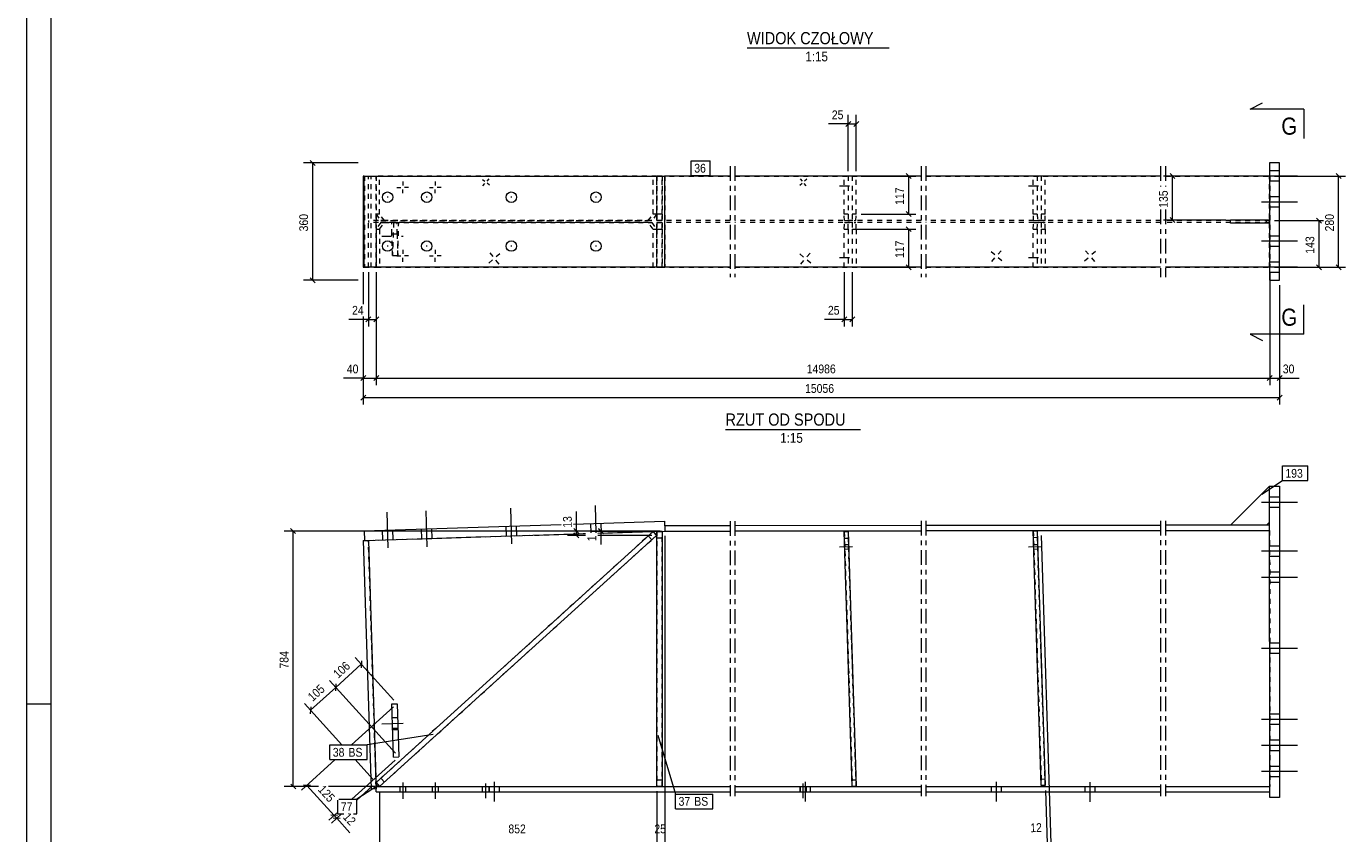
# Model space of a CAD drawing. Header units: millimetres. Extents: x 0 to 420, y 0 to 610.
# Tile 2 of 4: x 0 to 270, y 271 to 436. Entities that reach past the tile are written whole.
import ezdxf

# ---------------------------------------------------------------- set-up
doc = ezdxf.new("R2010")
doc.units = ezdxf.units.MM
for name, pattern in [('XKITLINE00', [0]), ('XKITLINE01', [4, 1, -1, 1, -1]), ('XKITLINE02', [4, 2, -2]), ('XKITLINE03', [6, 3, -1, 1, -1])]:
    doc.linetypes.add(name, pattern=pattern)
for name, color, linetype, lineweight in [('Arkusz rysunku', 3, 'Continuous', 0), ('Element', 2, 'Continuous', 0), ('Inny typ obiektu', 7, 'Continuous', 0), ('Przekrój', 7, 'Continuous', 0), ('Wymiar', 4, 'Continuous', 0), ('Znak elementu', 2, 'Continuous', 0), ('Śruba', 3, 'Continuous', 0)]:
    doc.layers.add(name, color=color, linetype=linetype, lineweight=lineweight)
doc.styles.add('ARIAL', font='ARIAL.TTF')

msp = doc.modelspace()

# ---------------------------------------------------------------- linework, layer by layer
at = {"layer": 'Arkusz rysunku', "linetype": 'XKITLINE00', "lineweight": 0}
for p, q in [((0, 610), (0, 0)), ((5, 605), (5, 5)), ((5, 297), (0, 297))]:
    msp.add_line(p, q, dxfattribs=at)
at = {"layer": 'Element', "linetype": 'XKITLINE03', "lineweight": 0}
for p, q in [((144.05, 407.08), (144.05, 384.41)), ((144.05, 407.08), (144.05, 384.41)), ((145.05, 407.08), (145.05, 384.41)), ((145.05, 407.08), (145.05, 384.41)), ((183.16, 407.08), (183.16, 384.41)), ((183.16, 407.08), (183.16, 384.41)), ((184.16, 407.08), (184.16, 384.41)), ((184.16, 407.08), (184.16, 384.41)), ((232.18, 407.08), (232.18, 402.94)), ((232.18, 407.08), (232.18, 402.94)), ((233.18, 407.08), (233.18, 402.94)), ((233.18, 407.08), (233.18, 402.94)), ((232.18, 398.22), (232.18, 384.41)), ((232.18, 398.22), (232.18, 384.41)), ((233.18, 398.22), (233.18, 384.41)), ((233.18, 398.22), (233.18, 384.41)), ((144.05, 334.47), (144.05, 278.16)), ((145.05, 334.47), (145.05, 278.16)), ((183.16, 334.52), (183.16, 278.16)), ((184.16, 334.52), (184.16, 278.16)), ((232.18, 334.56), (232.18, 278.16)), ((233.18, 334.56), (233.18, 278.16))]:
    msp.add_line(p, q, dxfattribs=at)
at = {"layer": 'Element', "linetype": 'XKITLINE00', "lineweight": 0}
for p, q in [((256.53, 407.75), (254.51, 407.75)), ((254.51, 407.75), (254.51, 383.75)), ((256.51, 383.75), (256.51, 407.75)), ((256.53, 383.75), (256.53, 407.75)), ((69.15, 405.08), (68.95, 405.08)), ((68.95, 405.08), (68.95, 386.41)), ((69.15, 386.41), (69.15, 405.08)), ((69.15, 405.08), (130.72, 405.08)), ((130.65, 405.08), (130.65, 386.41)), ((130.72, 386.41), (130.72, 405.08)), ((130.72, 405.08), (130.72, 405.08)), ((144.05, 405.08), (130.72, 405.08)), ((183.16, 405.08), (145.05, 405.08)), ((232.18, 405.08), (184.16, 405.08)), ((254.51, 405.08), (233.18, 405.08)), ((246.51, 395.41), (246.51, 396.08)), ((254.51, 396.08), (246.51, 396.08)), ((254.51, 395.41), (246.51, 395.41)), ((254.51, 395.41), (254.51, 396.08)), ((68.95, 386.41), (69.15, 386.41)), ((130.72, 386.41), (69.15, 386.41)), ((130.72, 386.41), (130.72, 386.41)), ((144.05, 386.41), (130.72, 386.41)), ((183.16, 386.41), (145.05, 386.41)), ((232.18, 386.41), (184.16, 386.41)), ((254.51, 386.41), (233.18, 386.41)), ((254.51, 383.75), (256.53, 383.75)), ((246.51, 333.62), (254.51, 341.62)), ((254.53, 277.89), (254.51, 341.63)), ((254.51, 341.63), (256.51, 341.63)), ((256.51, 341.63), (256.53, 277.89)), ((69.15, 332.5), (109.49, 333.77)), ((69.15, 332.5), (69.21, 330.5)), ((128.3, 332.35), (71.58, 280.96)), ((112.01, 333.85), (130.65, 334.44)), ((117.01, 332.01), (130.72, 332.44)), ((128.3, 332.35), (129.01, 331.56)), ((129.05, 280.2), (129.05, 332.36)), ((129.05, 332.36), (130.12, 332.36)), ((130.12, 332.36), (130.12, 280.2)), ((130.65, 334.44), (130.72, 332.44)), ((144.05, 333.51), (130.72, 333.51)), ((130.72, 333.51), (130.72, 332.44)), ((130.72, 332.44), (144.05, 332.44)), ((183.16, 333.55), (145.05, 333.54)), ((145.05, 332.47), (183.16, 332.48)), ((167.43, 332.3), (168.23, 332.32)), ((169.07, 280.18), (167.43, 332.3)), ((168.23, 332.32), (169.87, 280.21)), ((232.18, 333.59), (184.16, 333.58)), ((184.16, 332.52), (232.18, 332.52)), ((206.13, 332.47), (206.93, 332.5)), ((207.77, 280.36), (206.13, 332.47)), ((206.93, 332.5), (208.57, 280.38)), ((254.51, 333.62), (233.18, 333.62)), ((233.18, 332.56), (254.51, 332.56)), ((253.85, 333.62), (254.51, 334.29)), ((68.95, 330.49), (70.02, 330.53)), ((68.95, 330.49), (70.55, 279.63)), ((69.21, 330.5), (114.49, 331.93)), ((70.02, 330.53), (71.62, 279.66)), ((129.01, 331.56), (72.3, 280.17)), ((74.81, 297.09), (75.87, 297.12)), ((75.15, 286.18), (74.81, 297.09)), ((75.87, 297.12), (76.22, 286.21)), ((74.96, 292.09), (76.03, 292.12)), ((75.15, 286.18), (76.22, 286.21)), ((71.58, 280.96), (71.58, 280.96)), ((71.58, 280.96), (72.3, 280.17)), ((71.62, 279.66), (70.55, 279.63)), ((71.62, 280.16), (71.6, 280.16)), ((71.62, 279.1), (71.62, 280.16)), ((71.62, 280.16), (144.05, 280.16)), ((71.62, 279.1), (144.05, 279.1)), ((72.3, 280.17), (72.3, 280.17)), ((130.12, 280.2), (129.05, 280.2)), ((145.05, 280.16), (183.16, 280.16)), ((145.05, 279.1), (183.16, 279.1)), ((169.87, 280.21), (169.07, 280.18)), ((184.16, 280.16), (232.18, 280.16)), ((184.16, 279.1), (232.18, 279.1)), ((208.57, 280.38), (207.77, 280.36)), ((233.18, 280.16), (254.53, 280.16)), ((233.18, 279.1), (254.53, 279.1)), ((256.53, 277.89), (254.53, 277.89))]:
    msp.add_line(p, q, dxfattribs=at)
at = {"layer": 'Element', "linetype": 'XKITLINE01', "lineweight": 0}
for p, q in [((254.53, 383.75), (254.53, 407.75)), ((69.15, 405.08), (71.62, 405.08)), ((69.15, 405.08), (69.21, 405.08)), ((69.21, 405.08), (69.21, 386.41)), ((70.02, 386.41), (70.02, 405.08)), ((70.55, 386.41), (70.55, 405.08)), ((129.01, 405.08), (71.58, 405.08)), ((71.58, 405.08), (71.58, 397.29)), ((71.62, 405.08), (71.62, 386.41)), ((71.62, 405.08), (144.05, 405.08)), ((71.62, 386.41), (71.62, 405.08)), ((72.3, 397.29), (72.3, 405.08)), ((128.3, 397.28), (128.3, 405.08)), ((129.01, 405.08), (129.01, 397.28)), ((130.12, 405.08), (129.05, 405.08)), ((129.05, 397.28), (129.05, 405.08)), ((130.12, 405.08), (129.05, 405.08)), ((129.05, 405.08), (129.05, 397.28)), ((129.05, 405.08), (129.05, 405.08)), ((130.12, 405.08), (130.12, 397.28)), ((130.12, 397.28), (130.12, 405.08)), ((130.12, 405.08), (130.12, 405.08)), ((130.72, 405.08), (130.65, 405.08)), ((130.72, 405.08), (130.72, 386.41)), ((130.72, 405.08), (130.72, 386.41)), ((145.05, 405.08), (183.16, 405.08)), ((169.87, 405.08), (167.43, 405.08)), ((167.43, 397.28), (167.43, 405.08)), ((168.23, 405.08), (168.23, 397.28)), ((169.07, 405.08), (169.07, 397.28)), ((169.87, 397.28), (169.87, 405.08)), ((184.16, 405.08), (232.18, 405.08)), ((208.57, 405.08), (206.13, 405.08)), ((206.13, 397.28), (206.13, 405.08)), ((206.93, 405.08), (206.93, 397.28)), ((207.77, 405.08), (207.77, 397.28)), ((208.57, 397.28), (208.57, 405.08)), ((233.18, 405.08), (254.53, 405.08)), ((254.51, 405.08), (254.51, 405.08)), ((254.51, 405.08), (254.51, 405.08)), ((254.51, 386.41), (254.51, 405.08)), ((254.51, 405.08), (254.51, 405.08)), ((254.51, 405.08), (254.51, 386.41)), ((254.53, 405.08), (254.53, 386.41)), ((72.3, 397.29), (71.58, 397.29)), ((71.58, 397.29), (72.57, 395.95)), ((73.28, 395.95), (72.3, 397.29)), ((127.31, 395.95), (128.3, 397.28)), ((129.01, 397.28), (128.02, 395.95)), ((129.01, 397.28), (128.3, 397.28)), ((130.12, 397.28), (129.05, 397.28)), ((129.05, 395.95), (129.05, 397.28)), ((130.12, 397.28), (129.05, 397.28)), ((129.05, 397.28), (129.05, 395.95)), ((130.12, 397.28), (130.12, 395.95)), ((130.12, 395.95), (130.12, 397.28)), ((168.23, 397.28), (167.43, 397.28)), ((167.47, 395.95), (167.43, 397.28)), ((168.23, 397.28), (168.27, 395.95)), ((169.07, 397.28), (169.03, 395.95)), ((169.87, 397.28), (169.07, 397.28)), ((169.83, 395.95), (169.87, 397.28)), ((206.93, 397.28), (206.13, 397.28)), ((206.17, 395.95), (206.13, 397.28)), ((206.93, 397.28), (206.97, 395.95)), ((207.77, 397.28), (207.73, 395.95)), ((208.57, 397.28), (207.77, 397.28)), ((208.53, 395.95), (208.57, 397.28)), ((144.05, 395.95), (70.02, 395.95)), ((70.02, 395.95), (70.02, 395.55)), ((144.05, 395.55), (70.02, 395.55)), ((72.57, 395.54), (71.58, 394.21)), ((71.6, 395.55), (71.6, 395.95)), ((72.3, 394.21), (73.28, 395.54)), ((73.28, 395.95), (72.57, 395.95)), ((72.57, 395.95), (127.31, 395.95)), ((127.31, 395.55), (72.57, 395.54)), ((72.57, 395.54), (73.28, 395.54)), ((128.02, 395.95), (73.28, 395.95)), ((73.28, 395.54), (128.02, 395.55)), ((76.22, 395.53), (74.81, 395.53)), ((74.81, 393.23), (74.81, 395.53)), ((75.15, 395.53), (74.96, 388.83)), ((75.87, 393.23), (75.87, 395.53)), ((76.03, 388.83), (76.22, 395.53)), ((128.02, 395.95), (127.31, 395.95)), ((128.3, 394.21), (127.31, 395.55)), ((127.31, 395.55), (128.02, 395.55)), ((128.02, 395.55), (129.01, 394.21)), ((130.12, 395.95), (129.05, 395.95)), ((130.12, 395.95), (129.05, 395.95)), ((129.05, 395.95), (129.05, 395.95)), ((129.05, 394.21), (129.05, 395.55)), ((129.05, 395.55), (129.05, 395.55)), ((129.05, 395.55), (129.05, 394.21)), ((129.05, 395.55), (130.12, 395.55)), ((129.05, 395.55), (130.12, 395.55)), ((130.12, 395.95), (130.12, 395.95)), ((130.12, 395.55), (130.12, 394.21)), ((130.12, 395.55), (130.12, 395.55)), ((130.12, 394.21), (130.12, 395.55)), ((130.72, 395.55), (130.72, 395.95)), ((183.16, 395.95), (145.05, 395.95)), ((183.16, 395.55), (145.05, 395.55)), ((167.43, 394.21), (167.47, 395.55)), ((167.47, 395.95), (169.83, 395.95)), ((167.47, 395.55), (169.83, 395.55)), ((168.23, 394.21), (168.27, 395.55)), ((169.03, 395.55), (169.07, 394.21)), ((169.87, 394.21), (169.83, 395.55)), ((232.18, 395.95), (184.16, 395.95)), ((232.18, 395.55), (184.16, 395.55)), ((206.13, 394.21), (206.17, 395.55)), ((206.17, 395.95), (208.53, 395.95)), ((206.17, 395.55), (208.53, 395.55)), ((206.93, 394.21), (206.97, 395.55)), ((207.73, 395.55), (207.77, 394.21)), ((208.57, 394.21), (208.53, 395.55)), ((254.53, 395.95), (233.18, 395.95)), ((254.53, 395.55), (233.18, 395.55)), ((253.84, 395.41), (253.84, 396.08)), ((254.51, 395.41), (254.51, 396.08)), ((254.51, 396.08), (254.51, 396.08)), ((254.51, 396.08), (254.51, 396.08)), ((254.51, 395.55), (254.51, 395.95)), ((254.51, 395.41), (254.51, 395.41)), ((254.51, 395.41), (254.51, 395.41)), ((254.53, 395.55), (254.53, 395.95)), ((71.58, 394.21), (71.58, 386.41)), ((71.58, 394.21), (72.3, 394.21)), ((72.3, 394.21), (72.3, 386.41)), ((74.96, 388.83), (74.81, 393.23)), ((74.81, 393.23), (75.87, 393.23)), ((75.87, 393.23), (76.03, 388.83)), ((128.3, 386.41), (128.3, 394.21)), ((128.3, 394.21), (129.01, 394.21)), ((129.01, 394.21), (129.01, 386.41)), ((129.05, 386.41), (129.05, 394.21)), ((129.05, 394.21), (129.05, 386.41)), ((129.05, 394.21), (130.12, 394.21)), ((129.05, 394.21), (130.12, 394.21)), ((130.12, 394.21), (130.12, 386.41)), ((130.12, 386.41), (130.12, 394.21)), ((167.43, 386.41), (167.43, 394.21)), ((167.43, 394.21), (168.23, 394.21)), ((168.23, 394.21), (168.23, 386.41)), ((169.07, 394.21), (169.07, 386.41)), ((169.07, 394.21), (169.87, 394.21)), ((169.87, 394.21), (169.87, 386.41)), ((206.13, 386.41), (206.13, 394.21)), ((206.13, 394.21), (206.93, 394.21)), ((206.93, 394.21), (206.93, 386.41)), ((207.77, 394.21), (207.77, 386.41)), ((207.77, 394.21), (208.57, 394.21)), ((208.57, 394.21), (208.57, 386.41)), ((69.15, 386.41), (71.62, 386.41)), ((69.21, 386.41), (69.15, 386.41)), ((71.58, 386.41), (129.01, 386.41)), ((71.62, 386.41), (144.05, 386.41)), ((74.96, 388.83), (76.03, 388.83)), ((129.05, 386.41), (129.05, 386.41)), ((129.05, 386.41), (130.12, 386.41)), ((129.05, 386.41), (130.12, 386.41)), ((130.12, 386.41), (130.12, 386.41)), ((130.65, 386.41), (130.72, 386.41)), ((145.05, 386.41), (183.16, 386.41)), ((169.87, 386.41), (167.43, 386.41)), ((184.16, 386.41), (232.18, 386.41)), ((208.57, 386.41), (206.13, 386.41)), ((233.18, 386.41), (254.53, 386.41)), ((254.51, 386.41), (254.51, 386.41)), ((254.51, 386.41), (254.51, 386.41)), ((254.51, 386.41), (254.51, 386.41)), ((254.51, 334.29), (254.51, 341.63)), ((254.51, 341.63), (254.51, 341.62)), ((254.51, 341.62), (254.51, 341.63)), ((128.3, 332.35), (71.58, 280.96)), ((117.01, 332.01), (130.72, 332.44)), ((129.01, 331.56), (128.3, 332.35)), ((130.12, 332.36), (129.05, 332.36)), ((129.05, 332.36), (129.05, 280.2)), ((130.12, 280.2), (130.12, 332.36)), ((130.72, 332.44), (144.05, 332.44)), ((145.05, 332.47), (183.16, 332.48)), ((168.23, 332.32), (167.43, 332.3)), ((167.43, 332.3), (169.07, 280.18)), ((169.87, 280.21), (168.23, 332.32)), ((184.16, 332.52), (232.18, 332.52)), ((206.93, 332.5), (206.13, 332.47)), ((206.13, 332.47), (207.77, 280.36)), ((208.57, 280.38), (206.93, 332.5)), ((233.18, 332.56), (254.51, 332.56)), ((253.85, 333.62), (246.51, 333.62)), ((254.51, 332.56), (254.51, 333.62)), ((254.51, 332.56), (254.53, 280.16)), ((70.02, 330.53), (114.49, 331.93)), ((71.6, 280.16), (70.02, 330.53)), ((72.3, 280.17), (129.01, 331.56)), ((128.02, 330.67), (127.31, 331.46)), ((128.02, 330.67), (127.31, 331.46)), ((129.05, 331.03), (130.12, 331.03)), ((129.05, 331.03), (130.12, 331.03)), ((167.47, 330.96), (168.27, 330.99)), ((167.47, 330.96), (168.27, 330.99)), ((206.17, 331.14), (206.97, 331.16)), ((206.17, 331.14), (206.97, 331.16)), ((72.3, 280.17), (71.58, 280.96)), ((72.3, 280.17), (71.58, 280.96)), ((71.58, 280.96), (72.3, 280.17)), ((73.28, 281.07), (72.57, 281.86)), ((73.28, 281.07), (72.57, 281.86)), ((129.05, 281.53), (130.12, 281.53)), ((129.05, 281.53), (130.12, 281.53)), ((169.03, 281.52), (169.83, 281.54)), ((169.03, 281.52), (169.83, 281.54)), ((207.73, 281.69), (208.53, 281.72)), ((207.73, 281.69), (208.53, 281.72)), ((71.62, 280.16), (144.05, 280.16)), ((129.05, 280.2), (130.12, 280.2)), ((145.05, 280.16), (183.16, 280.16)), ((169.07, 280.18), (169.87, 280.21)), ((184.16, 280.16), (232.18, 280.16)), ((207.77, 280.36), (208.57, 280.38)), ((233.18, 280.16), (254.53, 280.16)), ((254.53, 279.1), (254.53, 280.16))]:
    msp.add_line(p, q, dxfattribs=at)
at = {"layer": 'Inny typ obiektu', "linetype": 'XKITLINE00', "lineweight": 0}
for p, q in [((147.52, 431.29), (176.6, 431.29)), ((143.12, 353.25), (170.72, 353.25))]:
    msp.add_line(p, q, dxfattribs=at)
at = {"layer": 'Przekrój', "linetype": 'XKITLINE00', "lineweight": 0}
for p, q in [((250.53, 418.79), (253.03, 420.04)), ((255.53, 418.79), (250.53, 418.79)), ((261.53, 418.79), (255.53, 418.79)), ((261.53, 418.79), (261.53, 412.79)), ((261.53, 372.7), (261.53, 378.7)), ((250.53, 372.7), (253.03, 371.45)), ((255.53, 372.7), (250.53, 372.7)), ((261.53, 372.7), (255.53, 372.7))]:
    msp.add_line(p, q, dxfattribs=at)
at = {"layer": 'Wymiar', "linetype": 'XKITLINE00', "lineweight": 0}
for p, q in [((168.74, 416.26), (167.72, 415.24)), ((168.23, 406.08), (168.23, 417.61)), ((170.38, 416.26), (169.36, 415.24)), ((169.87, 406.08), (169.87, 417.61)), ((168.23, 415.75), (164.21, 415.75)), ((168.23, 415.75), (164.21, 415.75)), ((168.23, 415.75), (169.87, 415.75)), ((58.11, 408.26), (59.13, 407.24)), ((67.95, 407.75), (56.76, 407.75)), ((58.62, 383.75), (58.62, 407.75)), ((180.11, 405.59), (181.13, 404.57)), ((234.11, 405.59), (235.13, 404.57)), ((268.11, 405.59), (269.13, 404.57)), ((170.87, 405.08), (182.06, 405.08)), ((180.62, 397.28), (180.62, 405.08)), ((245.51, 405.08), (232.76, 405.08)), ((234.62, 396.08), (234.62, 405.08)), ((255.53, 405.08), (270.06, 405.08)), ((268.62, 386.41), (268.62, 405.08)), ((170.87, 397.28), (182.06, 397.28)), ((180.11, 397.79), (181.13, 396.77)), ((180.11, 394.72), (181.13, 393.71)), ((245.51, 396.08), (232.76, 396.08)), ((234.11, 396.59), (235.13, 395.57)), ((255.53, 395.95), (265.5, 395.95)), ((264.11, 396.46), (265.13, 395.44)), ((264.62, 386.41), (264.62, 395.95)), ((170.07, 394.21), (182.06, 394.21)), ((180.62, 386.41), (180.62, 394.21)), ((170.87, 386.41), (182.06, 386.41)), ((180.11, 386.92), (181.13, 385.91)), ((255.51, 386.41), (266.06, 386.41)), ((255.53, 386.41), (270.06, 386.41)), ((264.11, 386.92), (265.13, 385.91)), ((268.11, 386.92), (269.13, 385.91)), ((67.95, 383.75), (56.76, 383.75)), ((58.11, 384.26), (59.13, 383.24)), ((68.95, 385.41), (68.95, 378.87)), ((68.95, 385.41), (68.95, 378.87)), ((70.02, 385.41), (70.02, 374.31)), ((71.62, 385.41), (71.62, 362.31)), ((71.62, 385.41), (71.62, 362.31)), ((71.62, 385.41), (71.62, 374.31)), ((167.43, 385.41), (167.43, 374.31)), ((169.07, 385.41), (169.07, 374.31)), ((254.53, 385.41), (254.53, 362.31)), ((254.53, 385.41), (254.53, 362.31)), ((256.53, 382.75), (256.53, 358.31)), ((256.53, 382.75), (256.53, 362.31)), ((70.02, 375.75), (65.99, 375.75)), ((70.02, 375.75), (65.99, 375.75)), ((68.95, 376.35), (68.95, 358.31)), ((68.95, 376.35), (68.95, 362.31)), ((70.52, 376.26), (69.51, 375.24)), ((70.02, 375.75), (71.62, 375.75)), ((72.13, 376.26), (71.11, 375.24)), ((167.43, 375.75), (163.41, 375.75)), ((167.43, 375.75), (163.41, 375.75)), ((167.94, 376.26), (166.92, 375.24)), ((167.43, 375.75), (169.07, 375.75)), ((169.58, 376.26), (168.56, 375.24)), ((68.95, 363.75), (64.93, 363.75)), ((68.95, 363.75), (64.93, 363.75)), ((69.46, 364.26), (68.44, 363.24)), ((68.95, 363.75), (71.62, 363.75)), ((72.13, 364.26), (71.11, 363.24)), ((72.13, 364.26), (71.11, 363.24)), ((71.62, 363.75), (254.53, 363.75)), ((255.03, 364.26), (254.02, 363.24)), ((255.03, 364.26), (254.02, 363.24)), ((254.53, 363.75), (256.53, 363.75)), ((257.04, 364.26), (256.02, 363.24)), ((256.53, 363.75), (260.55, 363.75)), ((256.53, 363.75), (260.55, 363.75)), ((69.46, 360.26), (68.44, 359.24)), ((68.95, 359.75), (256.53, 359.75)), ((257.04, 360.26), (256.02, 359.24)), ((112.61, 332.44), (112.61, 336.46)), ((112.61, 332.44), (112.61, 336.46)), ((129.72, 332.44), (52.75, 332.43)), ((54.1, 332.94), (55.12, 331.92)), ((54.62, 280.17), (54.61, 332.43)), ((129.72, 332.44), (110.75, 332.44)), ((112.1, 332.95), (113.12, 331.93)), ((112.61, 331.56), (112.61, 332.44)), ((129.72, 332.44), (115.75, 332.44)), ((128.05, 332.36), (115.75, 332.36)), ((117.1, 332.95), (118.12, 331.93)), ((117.1, 332.87), (118.12, 331.85)), ((117.61, 332.36), (117.61, 332.44)), ((117.61, 332.36), (117.61, 329.68)), ((117.61, 332.36), (117.61, 329.68)), ((114.49, 331.56), (110.75, 331.56)), ((112.1, 332.07), (113.12, 331.05)), ((128.01, 331.56), (117.01, 331.56)), ((130.72, 331.44), (130.73, 263.16)), ((207.73, 331.52), (209.72, 268.54)), ((63.32, 300.45), (68.56, 305.2)), ((75.2, 297.87), (67.31, 306.57)), ((68.59, 305.91), (68.52, 304.48)), ((58.16, 295.77), (63.32, 300.45)), ((75.54, 286.96), (62.07, 301.83)), ((75.54, 286.96), (62.07, 301.83)), ((63.35, 301.17), (63.28, 299.73)), ((63.35, 301.17), (63.28, 299.73)), ((64.6, 288.67), (56.91, 297.15)), ((58.2, 296.49), (58.12, 295.05)), ((75.13, 296.45), (66.54, 288.67)), ((63.23, 285.67), (56.35, 279.44)), ((75.47, 285.54), (66.65, 277.55)), ((75.47, 285.54), (66.65, 277.55)), ((70.91, 281.7), (67.32, 285.67)), ((59.83, 280.17), (52.76, 280.17)), ((54.11, 280.68), (55.13, 279.66)), ((58.14, 280.37), (56.7, 280.44)), ((57.42, 280.41), (63.01, 274.24)), ((71.3, 280.17), (61.85, 280.17)), ((70.84, 280.29), (67.64, 277.4)), ((72.3, 279.17), (72.3, 264.01)), ((129.05, 279.2), (129.05, 272.76)), ((129.05, 279.2), (129.05, 265.35)), ((208.6, 279.38), (208.94, 268.52)), ((63.77, 274.94), (61.94, 273.28)), ((63.77, 274.94), (61.94, 273.28)), ((63.72, 274.21), (62.29, 274.28)), ((63.72, 274.21), (62.29, 274.28)), ((64.5, 274.55), (62.46, 272.7)), ((64.25, 273.63), (62.81, 273.7)), ((63.01, 274.24), (63.53, 273.67)), ((63.53, 273.67), (66.23, 270.69)), ((63.53, 273.67), (66.23, 270.69))]:
    msp.add_line(p, q, dxfattribs=at)
at = {"layer": 'Znak elementu', "linetype": 'XKITLINE00', "lineweight": 0}
for p, q in [((136.12, 408.18), (139.99, 408.18)), ((136.12, 405.18), (136.12, 408.18)), ((139.99, 405.18), (139.99, 408.18)), ((136.12, 405.18), (139.99, 405.18)), ((257.13, 345.75), (262.34, 345.75)), ((257.13, 342.75), (257.13, 345.75)), ((262.34, 342.75), (262.34, 345.75)), ((252.89, 340.01), (257.13, 342.75)), ((257.13, 342.75), (262.34, 342.75)), ((83.26, 290.79), (69.74, 288.67)), ((129.28, 290.65), (132.91, 278.63)), ((62.13, 288.67), (69.74, 288.67)), ((62.13, 285.67), (62.13, 288.67)), ((69.74, 285.67), (69.74, 288.67)), ((62.13, 285.67), (69.74, 285.67)), ((71.89, 280.29), (67.64, 277.55)), ((132.91, 278.63), (140.52, 278.63)), ((132.91, 275.63), (132.91, 278.63)), ((140.52, 275.63), (140.52, 278.63)), ((63.77, 274.55), (63.77, 277.36)), ((63.98, 277.55), (67.64, 277.55)), ((67.64, 274.55), (67.64, 277.55)), ((132.91, 275.63), (140.52, 275.63)), ((63.77, 274.55), (64.97, 274.55)), ((66.94, 274.55), (67.64, 274.55))]:
    msp.add_line(p, q, dxfattribs=at)
at = {"layer": 'Śruba', "linetype": 'XKITLINE00', "lineweight": 0}
for p, q in [((256.51, 406.15), (254.51, 406.15)), ((256.51, 406.15), (254.51, 406.15)), ((256.52, 406.15), (254.52, 406.15)), ((256.52, 406.15), (254.52, 406.15)), ((75.83, 402.75), (76.63, 402.75)), ((77.03, 403.95), (77.03, 403.15)), ((78.23, 402.75), (77.43, 402.75)), ((82.49, 402.75), (83.29, 402.75)), ((83.69, 403.95), (83.69, 403.15)), ((84.89, 402.75), (84.09, 402.75)), ((93.34, 404.39), (93.82, 404)), ((93.46, 403.08), (93.86, 403.56)), ((94.65, 404.52), (94.26, 404.04)), ((94.78, 403.2), (94.3, 403.6)), ((158.33, 403.21), (158.8, 403.61)), ((158.43, 404.52), (158.84, 404.05)), ((159.65, 403.1), (159.24, 403.58)), ((159.75, 404.42), (159.28, 404.02)), ((260.18, 405.08), (252.84, 405.08)), ((260.18, 405.08), (252.85, 405.08)), ((260.19, 405.08), (252.86, 405.08)), ((260.19, 405.08), (252.86, 405.08)), ((256.51, 404.01), (254.51, 404.01)), ((256.51, 404.01), (254.51, 404.01)), ((256.52, 404.01), (254.52, 404.01)), ((256.53, 404.01), (254.53, 404.01)), ((74.07, 400.75), (73.83, 400.75)), ((77.03, 401.55), (77.03, 402.35)), ((82.06, 400.75), (81.83, 400.75)), ((83.69, 401.55), (83.69, 402.35)), ((99.39, 400.75), (99.15, 400.75)), ((116.71, 400.75), (116.48, 400.75)), ((260.18, 399.75), (252.84, 399.75)), ((260.18, 399.75), (252.85, 399.75)), ((260.18, 399.75), (252.85, 399.75)), ((260.18, 399.75), (252.85, 399.75)), ((260.19, 399.75), (252.86, 399.75)), ((260.19, 399.75), (252.86, 399.75)), ((260.19, 399.75), (252.86, 399.75)), ((256.51, 400.81), (254.51, 400.81)), ((256.51, 400.81), (254.51, 400.81)), ((256.51, 400.81), (254.51, 400.81)), ((256.52, 400.81), (254.52, 400.81)), ((256.52, 400.81), (254.52, 400.81)), ((256.52, 400.81), (254.52, 400.81)), ((256.52, 400.81), (254.52, 400.81)), ((256.51, 398.68), (254.51, 398.68)), ((256.51, 398.68), (254.51, 398.68)), ((256.51, 398.68), (254.51, 398.68)), ((256.52, 398.68), (254.52, 398.68)), ((256.52, 398.68), (254.52, 398.68)), ((256.52, 398.68), (254.52, 398.68)), ((256.53, 398.68), (254.53, 398.68)), ((260.18, 391.75), (252.84, 391.75)), ((260.18, 391.75), (252.85, 391.75)), ((260.18, 391.75), (252.85, 391.75)), ((260.18, 391.75), (252.85, 391.75)), ((260.19, 391.75), (252.86, 391.75)), ((260.19, 391.75), (252.86, 391.75)), ((260.19, 391.75), (252.86, 391.75)), ((256.51, 392.81), (254.51, 392.81)), ((256.51, 392.81), (254.51, 392.81)), ((256.51, 392.81), (254.51, 392.81)), ((256.52, 392.81), (254.52, 392.81)), ((256.52, 392.81), (254.52, 392.81)), ((256.52, 392.81), (254.52, 392.81)), ((256.52, 392.81), (254.52, 392.81)), ((74.07, 390.75), (73.83, 390.75)), ((77.03, 389.95), (77.03, 389.15)), ((82.06, 390.75), (81.83, 390.75)), ((83.69, 389.95), (83.69, 389.15)), ((94.88, 389.35), (95.5, 388.59)), ((96.95, 389.15), (96.19, 388.53)), ((99.39, 390.75), (99.15, 390.75)), ((116.71, 390.75), (116.48, 390.75)), ((158.36, 389.14), (159.1, 388.51)), ((160.43, 389.3), (159.79, 388.56)), ((197.48, 389.64), (198.22, 389.01)), ((199.55, 389.8), (198.91, 389.06)), ((216.8, 389.8), (217.43, 389.06)), ((218.87, 389.64), (218.13, 389.01)), ((256.51, 390.68), (254.51, 390.68)), ((256.51, 390.68), (254.51, 390.68)), ((256.51, 390.68), (254.51, 390.68)), ((256.52, 390.68), (254.52, 390.68)), ((256.52, 390.68), (254.52, 390.68)), ((256.52, 390.68), (254.52, 390.68)), ((256.53, 390.68), (254.53, 390.68)), ((75.83, 388.75), (76.63, 388.75)), ((77.03, 387.55), (77.03, 388.35)), ((78.23, 388.75), (77.43, 388.75)), ((82.49, 388.75), (83.29, 388.75)), ((83.69, 387.55), (83.69, 388.35)), ((84.89, 388.75), (84.09, 388.75)), ((94.68, 387.28), (95.44, 387.9)), ((96.75, 387.08), (96.13, 387.84)), ((158.52, 387.07), (159.15, 387.82)), ((160.59, 387.23), (159.84, 387.87)), ((197.63, 387.58), (198.27, 388.31)), ((199.7, 387.73), (198.96, 388.37)), ((216.64, 387.73), (217.38, 388.36)), ((218.71, 387.57), (218.08, 388.31)), ((260.18, 386.41), (252.84, 386.41)), ((260.18, 386.41), (252.85, 386.41)), ((260.19, 386.41), (252.86, 386.41)), ((260.19, 386.41), (252.86, 386.41)), ((256.51, 387.48), (254.51, 387.48)), ((256.51, 387.48), (254.51, 387.48)), ((256.52, 387.48), (254.52, 387.48)), ((256.52, 387.48), (254.52, 387.48)), ((256.51, 385.35), (254.51, 385.35)), ((256.51, 385.35), (254.51, 385.35)), ((256.52, 385.35), (254.52, 385.35)), ((256.53, 385.35), (254.53, 385.35)), ((116.66, 332.05), (116.48, 337.66)), ((116.66, 332.05), (116.48, 337.66)), ((260.18, 338.29), (252.84, 338.29)), ((260.18, 338.29), (252.84, 338.29)), ((260.18, 338.29), (252.84, 338.29)), ((260.18, 338.29), (252.84, 338.29)), ((256.51, 339.36), (254.51, 339.36)), ((256.51, 339.36), (254.51, 339.36)), ((256.51, 339.36), (254.51, 339.36)), ((256.51, 339.36), (254.51, 339.36)), ((74.07, 328.99), (73.83, 336.32)), ((74.07, 328.99), (73.83, 336.32)), ((82.06, 329.24), (81.83, 336.57)), ((82.06, 329.24), (81.83, 336.57)), ((99.39, 329.79), (99.15, 337.11)), ((99.39, 329.79), (99.15, 337.11)), ((256.51, 337.23), (254.51, 337.23)), ((256.51, 337.23), (254.51, 337.23)), ((256.51, 337.23), (254.51, 337.23)), ((256.51, 337.23), (254.51, 337.23)), ((72.95, 330.62), (72.88, 332.62)), ((72.95, 330.62), (72.88, 332.62)), ((75.08, 330.69), (75.02, 332.68)), ((75.08, 330.69), (75.02, 332.68)), ((80.94, 330.87), (80.88, 332.87)), ((80.94, 330.87), (80.88, 332.87)), ((83.08, 330.94), (83.01, 332.94)), ((83.08, 330.94), (83.01, 332.94)), ((98.27, 331.42), (98.2, 333.42)), ((98.27, 331.42), (98.2, 333.42)), ((100.4, 331.48), (100.34, 333.48)), ((100.4, 331.48), (100.34, 333.48)), ((115.59, 332.05), (115.53, 333.96)), ((115.59, 332.05), (115.53, 333.96)), ((117.72, 332.03), (117.66, 334.03)), ((117.72, 332.03), (117.66, 334.03)), ((167.51, 329.69), (168.31, 329.72)), ((206.21, 329.69), (207.01, 329.71)), ((166.47, 329.19), (169.14, 329.27)), ((167.54, 328.76), (168.34, 328.78)), ((205.17, 329.19), (207.84, 329.27)), ((206.24, 328.76), (207.04, 328.78)), ((260.18, 328.29), (252.85, 328.29)), ((260.18, 328.29), (252.85, 328.29)), ((260.18, 328.29), (252.85, 328.29)), ((260.18, 328.29), (252.85, 328.29)), ((256.51, 329.36), (254.51, 329.36)), ((256.51, 329.36), (254.51, 329.36)), ((256.51, 329.36), (254.51, 329.36)), ((256.51, 329.36), (254.51, 329.36)), ((256.51, 327.23), (254.51, 327.23)), ((256.51, 327.23), (254.51, 327.23)), ((256.51, 327.23), (254.51, 327.23)), ((256.51, 327.23), (254.51, 327.23)), ((260.18, 322.96), (252.85, 322.96)), ((260.18, 322.96), (252.85, 322.96)), ((256.51, 324.03), (254.51, 324.03)), ((256.51, 324.03), (254.51, 324.03)), ((256.51, 321.89), (254.51, 321.89)), ((256.51, 321.89), (254.51, 321.89)), ((260.18, 308.43), (252.85, 308.42)), ((260.18, 308.43), (252.85, 308.42)), ((256.52, 309.49), (254.52, 309.49)), ((256.52, 309.49), (254.52, 309.49)), ((256.52, 307.36), (254.52, 307.36)), ((256.52, 307.36), (254.52, 307.36)), ((256.52, 294.96), (254.52, 294.96)), ((256.52, 294.96), (254.52, 294.96)), ((72.77, 292.98), (77.1, 293.12)), ((74.89, 294.27), (75.96, 294.31)), ((74.97, 291.83), (76.04, 291.86)), ((260.19, 293.89), (252.86, 293.89)), ((260.19, 293.89), (252.86, 293.89)), ((256.52, 292.83), (254.52, 292.83)), ((256.52, 292.83), (254.52, 292.83)), ((256.52, 289.63), (254.52, 289.63)), ((256.52, 289.63), (254.52, 289.63)), ((256.52, 289.63), (254.52, 289.63)), ((256.52, 289.63), (254.52, 289.63)), ((260.19, 288.56), (252.86, 288.56)), ((260.19, 288.56), (252.86, 288.56)), ((260.19, 288.56), (252.86, 288.56)), ((260.19, 288.56), (252.86, 288.56)), ((256.52, 287.49), (254.52, 287.49)), ((256.52, 287.49), (254.52, 287.49)), ((256.52, 287.49), (254.52, 287.49)), ((256.52, 287.49), (254.52, 287.49)), ((256.52, 284.29), (254.52, 284.29)), ((256.52, 284.29), (254.52, 284.29)), ((256.52, 284.29), (254.52, 284.29)), ((256.52, 284.29), (254.52, 284.29)), ((77.03, 280.96), (77.03, 277.63)), ((77.03, 280.96), (77.03, 277.63)), ((83.69, 280.96), (83.69, 277.63)), ((83.69, 280.96), (83.69, 277.63)), ((95.81, 277.1), (95.81, 281.1)), ((159.47, 277.1), (159.47, 281.1)), ((198.59, 277.1), (198.59, 281.1)), ((217.76, 277.06), (217.75, 281.06)), ((260.19, 283.23), (252.86, 283.22)), ((260.19, 283.23), (252.86, 283.22)), ((260.19, 283.23), (252.86, 283.22)), ((260.19, 283.23), (252.86, 283.22)), ((256.53, 282.16), (254.53, 282.16)), ((256.53, 282.16), (254.53, 282.16)), ((256.53, 282.16), (254.53, 282.16)), ((256.53, 282.16), (254.53, 282.16)), ((76.43, 280.16), (76.43, 279.1)), ((76.43, 280.16), (76.43, 279.1)), ((77.63, 280.16), (77.63, 279.1)), ((77.63, 280.16), (77.63, 279.1)), ((83.09, 280.16), (83.09, 279.1)), ((83.09, 280.16), (83.09, 279.1)), ((84.29, 280.16), (84.29, 279.1)), ((84.29, 280.16), (84.29, 279.1)), ((93.4, 279.1), (93.4, 280.16)), ((94.06, 277.8), (94.06, 280.8)), ((94.71, 279.1), (94.71, 280.16)), ((94.78, 279.1), (94.78, 280.16)), ((96.85, 279.1), (96.85, 280.16)), ((158.38, 279.1), (158.38, 280.16)), ((158.44, 279.1), (158.44, 280.16)), ((159.04, 277.8), (159.04, 280.8)), ((159.7, 279.1), (159.7, 280.16)), ((160.51, 279.1), (160.51, 280.16)), ((197.55, 279.1), (197.55, 280.16)), ((199.62, 279.1), (199.62, 280.16)), ((216.72, 279.1), (216.72, 280.16)), ((218.79, 279.1), (218.79, 280.16))]:
    msp.add_line(p, q, dxfattribs=at)
at = {"layer": 'Śruba', "linetype": 'XKITLINE02', "lineweight": 0}
for p, q in [((166.47, 403.08), (169.14, 403.08)), ((205.17, 403.08), (207.84, 403.08)), ((72.77, 392.78), (77.1, 392.78)), ((166.47, 388.41), (169.14, 388.41)), ((205.17, 388.41), (207.84, 388.41)), ((167.51, 329.69), (168.31, 329.72)), ((206.21, 329.69), (207.01, 329.71)), ((166.47, 329.19), (169.14, 329.27)), ((167.54, 328.76), (168.34, 328.78)), ((205.17, 329.19), (207.84, 329.27)), ((206.24, 328.76), (207.04, 328.78))]:
    msp.add_line(p, q, dxfattribs=at)
at = {"layer": 'Śruba', "linetype": 'XKITLINE00', "lineweight": 0}
for centre in [(73.95, 400.75), (81.95, 400.75), (99.27, 400.75), (116.6, 400.75), (73.95, 390.75), (81.95, 390.75), (99.27, 390.75), (116.6, 390.75)]:
    msp.add_circle(centre, 1.07, dxfattribs=at)

# ---------------------------------------------------------------- texts
at = {"layer": 'Inny typ obiektu', "style": 'ARIAL', "width": 0.85}
for s, height, p in [('WIDOK CZOŁOWY', 2.5, (147.52, 432.04)), ('1:15', 2, (159.46, 428.54)), ('RZUT OD SPODU', 2.5, (143.12, 354)), ('1:15', 2, (154.32, 350.5))]:
    msp.add_text(s, height=height, dxfattribs=at).set_placement(p)
at = {"layer": 'Przekrój', "style": 'ARIAL', "width": 0.85}
for p in [(256.9, 413.54), (256.9, 374.45)]:
    msp.add_text('G', height=3.5, dxfattribs=at).set_placement(p)
at = {"layer": 'Wymiar', "style": 'ARIAL', "width": 0.85}
for s, p in [('25', (164.88, 416.71)), ('24', (66.67, 376.71)), ('25', (164.08, 376.71)), ('40', (65.6, 364.71)), ('14986', (159.74, 364.71)), ('30', (257.2, 364.71)), ('15056', (159.4, 360.71))]:
    msp.add_text(s, height=1.8, dxfattribs=at).set_placement(p)
for s, rotation, p in [('117', 90.0002, (179.66, 399.18)), ('135', 90.0002, (233.66, 398.58)), ('360', 90.0002, (57.66, 393.75)), ('280', 90.0002, (267.66, 393.75)), ('117', 90.0002, (179.66, 388.31)), ('143', 90.0002, (263.66, 389.18)), ('13', 90.0059, (111.65, 333.11)), ('1', 90.0059, (116.65, 330.35)), ('784', 90.0059, (53.66, 304.3)), ('106', 42.1812, (63.81, 302.19)), ('105', 42.1812, (58.61, 297.48)), ('125', -47.8191, (59.58, 279.45)), ('12', -47.8191, (64.69, 273.81)), ('852', 0.0057, (98.67, 270.59)), ('25', 0.0057, (128.55, 270.6)), ('12', 1.8105, (205.53, 270.81))]:
    msp.add_text(s, height=1.8, rotation=rotation, dxfattribs=at).set_placement(p)
at = {"layer": 'Znak elementu', "style": 'ARIAL', "width": 0.85}
for s, p in [('36', (136.72, 405.78)), ('193', (257.73, 343.35)), ('38', (62.73, 286.27)), ('BS', (65.94, 286.27)), ('77', (64.37, 275.15)), ('37', (133.51, 276.23)), ('BS', (136.72, 276.23))]:
    msp.add_text(s, height=1.8, dxfattribs=at).set_placement(p)

doc.saveas('drawing.dxf')
